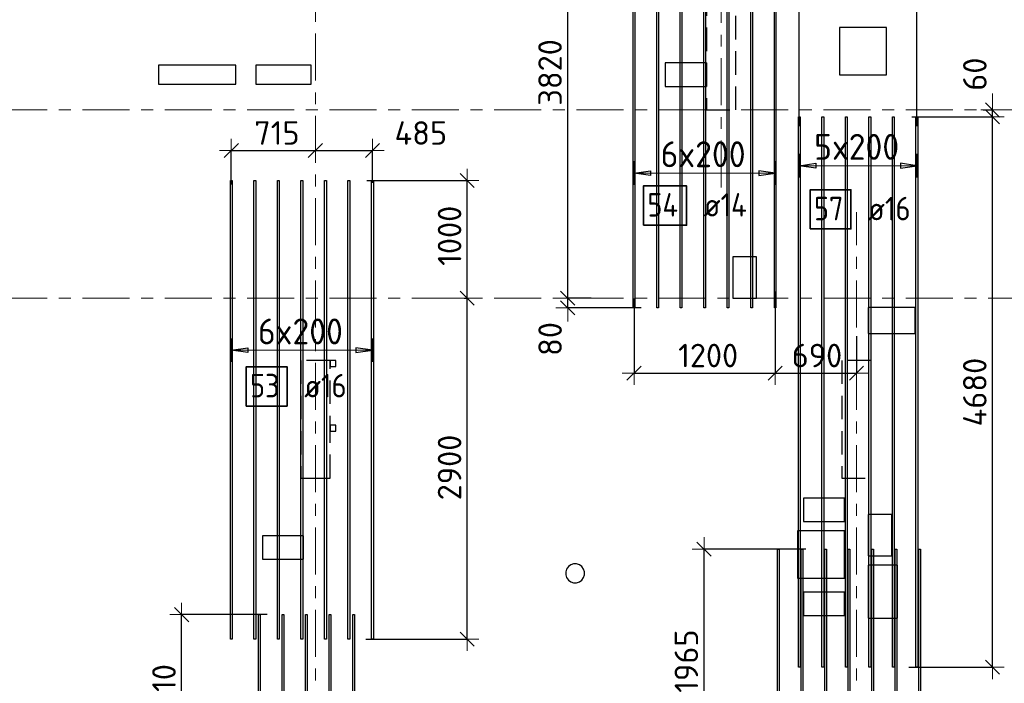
# Model space of a CAD drawing. Header units: metres. Extents: x -38 to 98, y -15 to 19.
# Tile 7 of 64: x 7 to 15, y 4 to 10. Entities that reach past the tile are written whole.
import ezdxf

# ---------------------------------------------------------------- set-up
doc = ezdxf.new("R2010")
doc.units = ezdxf.units.M
doc.header["$PDMODE"] = 65
for name, pattern in [('______11', [0.5, 0.4, -0.05, 0, -0.05]), ('______2', [0.27, 0.2, -0.07]), ('______5', [1.1, 0.8, -0.1, 0.1, -0.1])]:
    doc.linetypes.add(name, pattern=pattern)
for name, color, linetype, lineweight in [('XR$2$Осевая линия (1)', 7, '______5', 13), ('XR$3$Перекрытие (1)', 7, 'Continuous', 35), ('XR$3$Размерная линия (1)', 7, 'Continuous', 13), ('XR$5$Стена (1)', 7, 'Continuous', 35)]:
    doc.layers.add(name, color=color, linetype=linetype, lineweight=lineweight)
doc.layers.add('XR$3$Арм.стержн.Доп. Арм верхн.зоны Х', color=7, linetype='Continuous', lineweight=35, true_color=0x8c8cff)
doc.layers.add('XR$3$Арм.стержн.Доп. Арм. верхн.зоны У', color=7, linetype='Continuous', lineweight=35, true_color=0x739641)
doc.styles.add('ISOCPEUR', font='txt')
doc.dimstyles.new('DIMSTYLE_3', dxfattribs={"dimtxt": 0.2, "dimasz": 0.2, "dimexe": 0, "dimexo": 0, "dimgap": 0.1, "dimtad": 2, "dimdec": 0, "dimlfac": 1000, "dimrnd": 5, "dimzin": 12, "dimdsep": 46, "dimtxsty": 'ISOCPEUR', "dimblk1": 'ALL_ML_STRICH', "dimblk2": 'ALL_ML_STRICH', "dimsah": 1, "dimcen": 0, "dimclrd": 7, "dimclre": 256, "dimclrt": 7, "dimadec": 0, "dimazin": 0, "dimtfac": 1, "dimtdec": 0, "dimtix": 1, "dimtmove": 2, "dimatfit": 3, "dimfxl": 0, "dimtzin": 0, "dimlwd": 0, "dimlwe": -3, "dimarcsym": 0})
doc.dimstyles.new('DIMSTYLE_7', dxfattribs={"dimtxt": 0.2, "dimasz": 0.2, "dimexe": 0, "dimexo": 0, "dimgap": 0.1, "dimtad": 2, "dimdec": 0, "dimlfac": 1000, "dimrnd": 5, "dimzin": 12, "dimdsep": 46, "dimtxsty": 'ISOCPEUR', "dimblk1": 'ALL_ML_STRICH', "dimblk2": 'ALL_ML_STRICH', "dimsah": 1, "dimcen": 0, "dimclrd": 7, "dimclre": 256, "dimclrt": 7, "dimadec": 0, "dimazin": 0, "dimtfac": 1, "dimtdec": 0, "dimtix": 1, "dimtmove": 2, "dimatfit": 3, "dimfxl": 0, "dimtvp": 1.2, "dimtzin": 0, "dimlwd": 0, "dimlwe": -3, "dimarcsym": 0})

# ---------------------------------------------------------------- blocks, each defined once
blk = doc.blocks.new('ALL_ML_STRICH')
at = {"color": 0, "linetype": 'ByBlock', "lineweight": -2}
for p, q in [((0, -0.5), (0, 0.5)), ((-1, 0), (0.5, 0)), ((-0.3, -0.3), (0.3, 0.3))]:
    blk.add_line(p, q, dxfattribs=at)
blk = doc.blocks.new('*D55')
at = {"layer": 'DEFPOINTS', "color": 7, "linetype": 'Continuous', "lineweight": 13, "transparency": 33554687}
for p in [(10.3957, 7.4), (9.5582, 4.5), (10.4408, 4.5)]:
    blk.add_point(p, dxfattribs=at)
at = {"layer": 'XR$3$Размерная линия (1)', "color": 9, "linetype": 'Continuous', "lineweight": -2, "true_color": 0xc7c7c7, "transparency": 33554687}
for p, q in [((10.4157, 7.4), (10.4408, 7.4)), ((9.5782, 4.5), (10.4408, 4.5))]:
    blk.add_line(p, q, dxfattribs=at)
at = {"layer": 'XR$3$Размерная линия (1)', "color": 7, "linetype": 'Continuous', "lineweight": -2, "transparency": 33554687}
blk.add_line((10.4408, 4.5), (10.4408, 7.4), dxfattribs=at)
at = {"layer": 'XR$3$Размерная линия (1)', "color": 7, "linetype": 'Continuous', "lineweight": 13, "transparency": 33554687, "xscale": 0.2, "yscale": 0.2, "zscale": 0.2}
for p, rotation in [((10.4408, 7.4), 90), ((10.4408, 4.5), 270)]:
    blk.add_blockref('ALL_ML_STRICH', p, dxfattribs=dict(at, rotation=rotation))
at = {"layer": 'XR$3$Размерная линия (1)', "color": 7, "linetype": 'Continuous', "lineweight": 13, "transparency": 33554687, "insert": (10.2908, 5.96), "char_height": 0.2, "width": 0.8, "attachment_point": 5, "rotation": 90, "style": 'ISOCPEUR'}
blk.add_mtext('\\A1;{2900}', dxfattribs=at)
blk = doc.blocks.new('*D56')
at = {"layer": 'DEFPOINTS', "color": 7, "linetype": 'Continuous', "lineweight": 13, "transparency": 33554687}
for p in [(9.5673, 8.4), (10.3957, 7.4), (10.4408, 7.4)]:
    blk.add_point(p, dxfattribs=at)
at = {"layer": 'XR$3$Размерная линия (1)', "color": 9, "linetype": 'Continuous', "lineweight": -2, "true_color": 0xc7c7c7, "transparency": 33554687}
for p, q in [((9.5873, 8.4), (10.4408, 8.4)), ((10.4157, 7.4), (10.4408, 7.4))]:
    blk.add_line(p, q, dxfattribs=at)
at = {"layer": 'XR$3$Размерная линия (1)', "color": 7, "linetype": 'Continuous', "lineweight": -2, "transparency": 33554687}
blk.add_line((10.4408, 7.4), (10.4408, 8.4), dxfattribs=at)
at = {"layer": 'XR$3$Размерная линия (1)', "color": 7, "linetype": 'Continuous', "lineweight": 13, "transparency": 33554687, "xscale": 0.2, "yscale": 0.2, "zscale": 0.2}
for p, rotation in [((10.4408, 8.4), 90), ((10.4408, 7.4), 270)]:
    blk.add_blockref('ALL_ML_STRICH', p, dxfattribs=dict(at, rotation=rotation))
at = {"layer": 'XR$3$Размерная линия (1)', "color": 7, "linetype": 'Continuous', "lineweight": 13, "transparency": 33554687, "insert": (10.2908, 7.93), "char_height": 0.2, "width": 0.8, "attachment_point": 5, "rotation": 90, "style": 'ISOCPEUR'}
blk.add_mtext('\\A1;{1000}', dxfattribs=at)
blk = doc.blocks.new('*D58')
at = {"layer": 'DEFPOINTS', "color": 7, "linetype": 'Continuous', "lineweight": 13, "transparency": 33554687}
for p in [(8.7603, 4.7086), (8.0129, 3.3), (8.2339, 3.3)]:
    blk.add_point(p, dxfattribs=at)
at = {"layer": 'XR$3$Размерная линия (1)', "color": 9, "linetype": 'Continuous', "lineweight": -2, "true_color": 0xc7c7c7, "transparency": 33554687}
for p, q in [((8.7403, 4.7086), (8.0129, 4.7086)), ((8.2139, 3.3), (8.0129, 3.3))]:
    blk.add_line(p, q, dxfattribs=at)
at = {"layer": 'XR$3$Размерная линия (1)', "color": 7, "linetype": 'Continuous', "lineweight": -2, "transparency": 33554687}
blk.add_line((8.0129, 3.3), (8.0129, 4.7086), dxfattribs=at)
at = {"layer": 'XR$3$Размерная линия (1)', "color": 7, "linetype": 'Continuous', "lineweight": 13, "transparency": 33554687, "xscale": 0.2, "yscale": 0.2, "zscale": 0.2}
for p, rotation in [((8.0129, 4.7086), 90), ((8.0129, 3.3), 270)]:
    blk.add_blockref('ALL_ML_STRICH', p, dxfattribs=dict(at, rotation=rotation))
at = {"layer": 'XR$3$Размерная линия (1)', "color": 7, "linetype": 'Continuous', "lineweight": 13, "transparency": 33554687, "insert": (7.8629, 4.0443), "char_height": 0.2, "width": 0.8, "attachment_point": 5, "rotation": 90, "style": 'ISOCPEUR'}
blk.add_mtext('\\A1;{1410}', dxfattribs=at)
blk = doc.blocks.new('*D60')
at = {"layer": 'DEFPOINTS', "color": 7, "linetype": 'Continuous', "lineweight": 13, "transparency": 33554687}
for p in [(13.3414, 5.2662), (12.4542, 3.3), (12.5825, 3.3)]:
    blk.add_point(p, dxfattribs=at)
at = {"layer": 'XR$3$Размерная линия (1)', "color": 9, "linetype": 'Continuous', "lineweight": -2, "true_color": 0xc7c7c7, "transparency": 33554687}
for p, q in [((13.3214, 5.2662), (12.4542, 5.2662)), ((12.5625, 3.3), (12.4542, 3.3))]:
    blk.add_line(p, q, dxfattribs=at)
at = {"layer": 'XR$3$Размерная линия (1)', "color": 7, "linetype": 'Continuous', "lineweight": -2, "transparency": 33554687}
blk.add_line((12.4542, 3.3), (12.4542, 5.2662), dxfattribs=at)
at = {"layer": 'XR$3$Размерная линия (1)', "color": 7, "linetype": 'Continuous', "lineweight": 13, "transparency": 33554687, "xscale": 0.2, "yscale": 0.2, "zscale": 0.2}
for p, rotation in [((12.4542, 5.2662), 90), ((12.4542, 3.3), 270)]:
    blk.add_blockref('ALL_ML_STRICH', p, dxfattribs=dict(at, rotation=rotation))
at = {"layer": 'XR$3$Размерная линия (1)', "color": 7, "linetype": 'Continuous', "lineweight": 13, "transparency": 33554687, "insert": (12.3042, 4.3131), "char_height": 0.2, "width": 0.8, "attachment_point": 5, "rotation": 90, "style": 'ISOCPEUR'}
blk.add_mtext('\\A1;{1965}', dxfattribs=at)
blk = doc.blocks.new('*D61')
at = {"layer": 'DEFPOINTS', "color": 7, "linetype": 'Continuous', "lineweight": 13, "transparency": 33554687}
for p in [(14.2018, 8.9412), (14.1756, 4.2612), (14.9066, 4.2612)]:
    blk.add_point(p, dxfattribs=at)
at = {"layer": 'XR$3$Размерная линия (1)', "color": 9, "linetype": 'Continuous', "lineweight": -2, "true_color": 0xc7c7c7, "transparency": 33554687}
for p, q in [((14.2218, 8.9412), (14.9066, 8.9412)), ((14.1956, 4.2612), (14.9066, 4.2612))]:
    blk.add_line(p, q, dxfattribs=at)
at = {"layer": 'XR$3$Размерная линия (1)', "color": 7, "linetype": 'Continuous', "lineweight": -2, "transparency": 33554687}
blk.add_line((14.9066, 4.2612), (14.9066, 8.9412), dxfattribs=at)
at = {"layer": 'XR$3$Размерная линия (1)', "color": 7, "linetype": 'Continuous', "lineweight": 13, "transparency": 33554687, "xscale": 0.2, "yscale": 0.2, "zscale": 0.2}
for p, rotation in [((14.9066, 8.9412), 90), ((14.9066, 4.2612), 270)]:
    blk.add_blockref('ALL_ML_STRICH', p, dxfattribs=dict(at, rotation=rotation))
at = {"layer": 'XR$3$Размерная линия (1)', "color": 7, "linetype": 'Continuous', "lineweight": 13, "transparency": 33554687, "insert": (14.7566, 6.6012), "char_height": 0.2, "width": 0.8, "attachment_point": 5, "rotation": 90, "style": 'ISOCPEUR'}
blk.add_mtext('\\A1;{4680}', dxfattribs=at)
blk = doc.blocks.new('*D62')
at = {"layer": 'DEFPOINTS', "color": 7, "linetype": 'Continuous', "lineweight": 13, "transparency": 33554687}
for p in [(14.809, 9), (14.2018, 8.9412), (14.9066, 8.9412)]:
    blk.add_point(p, dxfattribs=at)
at = {"layer": 'XR$3$Размерная линия (1)', "color": 9, "linetype": 'Continuous', "lineweight": -2, "true_color": 0xc7c7c7, "transparency": 33554687}
for p, q in [((14.829, 9), (14.9066, 9)), ((14.2218, 8.9412), (14.9066, 8.9412))]:
    blk.add_line(p, q, dxfattribs=at)
at = {"layer": 'XR$3$Размерная линия (1)', "color": 7, "linetype": 'Continuous', "lineweight": -2, "transparency": 33554687}
blk.add_line((14.9066, 8.9412), (14.9066, 9), dxfattribs=at)
at = {"layer": 'XR$3$Размерная линия (1)', "color": 7, "linetype": 'Continuous', "lineweight": 13, "transparency": 33554687, "xscale": 0.2, "yscale": 0.2, "zscale": 0.2}
for p, rotation in [((14.9066, 8.9412), 270), ((14.9066, 9), 90)]:
    blk.add_blockref('ALL_ML_STRICH', p, dxfattribs=dict(at, rotation=rotation))
at = {"layer": 'XR$3$Размерная линия (1)', "color": 7, "linetype": 'Continuous', "lineweight": 13, "transparency": 33554687, "insert": (14.757, 9.3046), "char_height": 0.2, "width": 0.4, "attachment_point": 5, "rotation": 90, "style": 'ISOCPEUR'}
blk.add_mtext('\\A1;{60}', dxfattribs=at)
blk = doc.blocks.new('*D63')
at = {"layer": 'DEFPOINTS', "color": 7, "linetype": 'Continuous', "lineweight": 13, "transparency": 33554687}
for p in [(11.516, 7.4), (11.2953, 7.3185), (11.9409, 7.3185)]:
    blk.add_point(p, dxfattribs=at)
at = {"layer": 'XR$3$Размерная линия (1)', "color": 9, "linetype": 'Continuous', "lineweight": -2, "true_color": 0xc7c7c7, "transparency": 33554687}
for p, q in [((11.496, 7.4), (11.2953, 7.4)), ((11.9209, 7.3185), (11.2953, 7.3185))]:
    blk.add_line(p, q, dxfattribs=at)
at = {"layer": 'XR$3$Размерная линия (1)', "color": 7, "linetype": 'Continuous', "lineweight": -2, "transparency": 33554687}
blk.add_line((11.2953, 7.3185), (11.2953, 7.4), dxfattribs=at)
at = {"layer": 'XR$3$Размерная линия (1)', "color": 7, "linetype": 'Continuous', "lineweight": 13, "transparency": 33554687, "xscale": 0.2, "yscale": 0.2, "zscale": 0.2}
for p, rotation in [((11.2953, 7.3185), 270), ((11.2953, 7.4), 90)]:
    blk.add_blockref('ALL_ML_STRICH', p, dxfattribs=dict(at, rotation=rotation))
at = {"layer": 'XR$3$Размерная линия (1)', "color": 7, "linetype": 'Continuous', "lineweight": 13, "transparency": 33554687, "insert": (11.1458, 7.0526), "char_height": 0.2, "width": 0.4, "attachment_point": 5, "rotation": 90, "style": 'ISOCPEUR'}
blk.add_mtext('\\A1;{80}', dxfattribs=at)
blk = doc.blocks.new('*D64')
at = {"layer": 'DEFPOINTS', "color": 7, "linetype": 'Continuous', "lineweight": 13, "transparency": 33554687}
for p in [(11.9798, 11.2185), (11.2953, 7.4), (11.516, 7.4)]:
    blk.add_point(p, dxfattribs=at)
at = {"layer": 'XR$3$Размерная линия (1)', "color": 9, "linetype": 'Continuous', "lineweight": -2, "true_color": 0xc7c7c7, "transparency": 33554687}
for p, q in [((11.9598, 11.2185), (11.2953, 11.2185)), ((11.496, 7.4), (11.2953, 7.4))]:
    blk.add_line(p, q, dxfattribs=at)
at = {"layer": 'XR$3$Размерная линия (1)', "color": 7, "linetype": 'Continuous', "lineweight": -2, "transparency": 33554687}
blk.add_line((11.2953, 7.4), (11.2953, 11.2185), dxfattribs=at)
at = {"layer": 'XR$3$Размерная линия (1)', "color": 7, "linetype": 'Continuous', "lineweight": 13, "transparency": 33554687, "xscale": 0.2, "yscale": 0.2, "zscale": 0.2}
for p, rotation in [((11.2953, 11.2185), 90), ((11.2953, 7.4), 270)]:
    blk.add_blockref('ALL_ML_STRICH', p, dxfattribs=dict(at, rotation=rotation))
at = {"layer": 'XR$3$Размерная линия (1)', "color": 7, "linetype": 'Continuous', "lineweight": 13, "transparency": 33554687, "insert": (11.1453, 9.3193), "char_height": 0.2, "width": 0.8, "attachment_point": 5, "rotation": 90, "style": 'ISOCPEUR'}
blk.add_mtext('\\A1;{3820}', dxfattribs=at)
blk = doc.blocks.new('*D107')
at = {"layer": 'DEFPOINTS', "color": 7, "linetype": 'Continuous', "lineweight": 13, "transparency": 33554687}
for p in [(8.4353, 8.6546), (9.15, 8.6457), (8.4353, 8.3458)]:
    blk.add_point(p, dxfattribs=at)
at = {"layer": 'XR$3$Размерная линия (1)', "color": 9, "linetype": 'Continuous', "lineweight": -2, "true_color": 0xc7c7c7, "transparency": 33554687}
for p, q in [((8.4353, 8.3658), (8.4353, 8.6546)), ((9.15, 8.6546), (9.15, 8.6546))]:
    blk.add_line(p, q, dxfattribs=at)
at = {"layer": 'XR$3$Размерная линия (1)', "color": 7, "linetype": 'Continuous', "lineweight": -2, "transparency": 33554687}
blk.add_line((8.4353, 8.6546), (9.15, 8.6546), dxfattribs=at)
at = {"layer": 'XR$3$Размерная линия (1)', "color": 7, "linetype": 'Continuous', "lineweight": 13, "transparency": 33554687, "xscale": 0.2, "yscale": 0.2, "zscale": 0.2, "rotation": 180}
blk.add_blockref('ALL_ML_STRICH', (8.4353, 8.6546), dxfattribs=at)
at = {"layer": 'XR$3$Размерная линия (1)', "color": 7, "linetype": 'Continuous', "lineweight": 13, "transparency": 33554687, "xscale": 0.2, "yscale": 0.2, "zscale": 0.2}
blk.add_blockref('ALL_ML_STRICH', (9.15, 8.6546), dxfattribs=at)
at = {"layer": 'XR$3$Размерная линия (1)', "color": 7, "linetype": 'Continuous', "lineweight": 13, "transparency": 33554687, "insert": (8.8226, 8.8046), "char_height": 0.2, "width": 0.6, "attachment_point": 5, "style": 'ISOCPEUR'}
blk.add_mtext('\\A1;{715}', dxfattribs=at)
blk = doc.blocks.new('*D108')
at = {"layer": 'DEFPOINTS', "color": 7, "linetype": 'Continuous', "lineweight": 13, "transparency": 33554687}
for p in [(9.15, 8.6546), (9.15, 8.6457), (9.6353, 8.3598)]:
    blk.add_point(p, dxfattribs=at)
at = {"layer": 'XR$3$Размерная линия (1)', "color": 9, "linetype": 'Continuous', "lineweight": -2, "true_color": 0xc7c7c7, "transparency": 33554687}
for p, q in [((9.15, 8.6546), (9.15, 8.6546)), ((9.6353, 8.3798), (9.6353, 8.6546))]:
    blk.add_line(p, q, dxfattribs=at)
at = {"layer": 'XR$3$Размерная линия (1)', "color": 7, "linetype": 'Continuous', "lineweight": -2, "transparency": 33554687}
blk.add_line((9.15, 8.6546), (9.6353, 8.6546), dxfattribs=at)
at = {"layer": 'XR$3$Размерная линия (1)', "color": 7, "linetype": 'Continuous', "lineweight": 13, "transparency": 33554687, "xscale": 0.2, "yscale": 0.2, "zscale": 0.2, "rotation": 180}
blk.add_blockref('ALL_ML_STRICH', (9.15, 8.6546), dxfattribs=at)
at = {"layer": 'XR$3$Размерная линия (1)', "color": 7, "linetype": 'Continuous', "lineweight": 13, "transparency": 33554687, "xscale": 0.2, "yscale": 0.2, "zscale": 0.2}
blk.add_blockref('ALL_ML_STRICH', (9.6353, 8.6546), dxfattribs=at)
at = {"layer": 'XR$3$Размерная линия (1)', "color": 7, "linetype": 'Continuous', "lineweight": 13, "transparency": 33554687, "insert": (10.0466, 8.8043), "char_height": 0.2, "width": 0.6, "attachment_point": 5, "style": 'ISOCPEUR'}
blk.add_mtext('\\A1;{485}', dxfattribs=at)
blk = doc.blocks.new('*D113')
at = {"layer": 'DEFPOINTS', "color": 7, "linetype": 'Continuous', "lineweight": 13, "transparency": 33554687}
for p in [(12.6, 9.9575), (12.6, 9.9209), (13.2643, 8.8419)]:
    blk.add_point(p, dxfattribs=at)
at = {"layer": 'XR$3$Размерная линия (1)', "color": 9, "linetype": 'Continuous', "lineweight": -2, "true_color": 0xc7c7c7, "transparency": 33554687}
for p, q in [((12.6, 9.9375), (12.6, 9.9209)), ((13.2643, 8.8619), (13.2643, 9.9209))]:
    blk.add_line(p, q, dxfattribs=at)
at = {"layer": 'XR$3$Размерная линия (1)', "color": 7, "linetype": 'Continuous', "lineweight": -2, "transparency": 33554687}
blk.add_line((12.6, 9.9209), (13.2643, 9.9209), dxfattribs=at)
at = {"layer": 'XR$3$Размерная линия (1)', "color": 7, "linetype": 'Continuous', "lineweight": 13, "transparency": 33554687, "xscale": 0.2, "yscale": 0.2, "zscale": 0.2, "rotation": 180}
blk.add_blockref('ALL_ML_STRICH', (12.6, 9.9209), dxfattribs=at)
at = {"layer": 'XR$3$Размерная линия (1)', "color": 7, "linetype": 'Continuous', "lineweight": 13, "transparency": 33554687, "xscale": 0.2, "yscale": 0.2, "zscale": 0.2}
blk.add_blockref('ALL_ML_STRICH', (13.2643, 9.9209), dxfattribs=at)
at = {"layer": 'XR$3$Размерная линия (1)', "color": 7, "linetype": 'Continuous', "lineweight": 13, "transparency": 33554687, "insert": (12.9421, 10.0709), "char_height": 0.2, "width": 0.6, "attachment_point": 5, "style": 'ISOCPEUR'}
blk.add_mtext('\\A1;{665}', dxfattribs=at)
blk = doc.blocks.new('*D114')
at = {"layer": 'DEFPOINTS', "color": 7, "linetype": 'Continuous', "lineweight": 13, "transparency": 33554687}
for p in [(13.2643, 9.9209), (13.2643, 8.8419), (14.2643, 8.8419)]:
    blk.add_point(p, dxfattribs=at)
at = {"layer": 'XR$3$Размерная линия (1)', "color": 9, "linetype": 'Continuous', "lineweight": -2, "true_color": 0xc7c7c7, "transparency": 33554687}
for p, q in [((13.2643, 8.8619), (13.2643, 9.9209)), ((14.2643, 8.8619), (14.2643, 9.9209))]:
    blk.add_line(p, q, dxfattribs=at)
at = {"layer": 'XR$3$Размерная линия (1)', "color": 7, "linetype": 'Continuous', "lineweight": -2, "transparency": 33554687}
blk.add_line((13.2643, 9.9209), (14.2643, 9.9209), dxfattribs=at)
at = {"layer": 'XR$3$Размерная линия (1)', "color": 7, "linetype": 'Continuous', "lineweight": 13, "transparency": 33554687, "xscale": 0.2, "yscale": 0.2, "zscale": 0.2, "rotation": 180}
blk.add_blockref('ALL_ML_STRICH', (13.2643, 9.9209), dxfattribs=at)
at = {"layer": 'XR$3$Размерная линия (1)', "color": 7, "linetype": 'Continuous', "lineweight": 13, "transparency": 33554687, "xscale": 0.2, "yscale": 0.2, "zscale": 0.2}
blk.add_blockref('ALL_ML_STRICH', (14.2643, 9.9209), dxfattribs=at)
at = {"layer": 'XR$3$Размерная линия (1)', "color": 7, "linetype": 'Continuous', "lineweight": 13, "transparency": 33554687, "insert": (13.7943, 10.0709), "char_height": 0.2, "width": 0.8, "attachment_point": 5, "style": 'ISOCPEUR'}
blk.add_mtext('\\A1;{1000}', dxfattribs=at)
blk = doc.blocks.new('*D117')
at = {"layer": 'DEFPOINTS', "color": 7, "linetype": 'Continuous', "lineweight": 13, "transparency": 33554687}
for p in [(13.0593, 7.4772), (11.8593, 7.4173), (11.8593, 6.7621)]:
    blk.add_point(p, dxfattribs=at)
at = {"layer": 'XR$3$Размерная линия (1)', "color": 9, "linetype": 'Continuous', "lineweight": -2, "true_color": 0xc7c7c7, "transparency": 33554687}
for p, q in [((13.0593, 7.4572), (13.0593, 6.7621)), ((11.8593, 7.3973), (11.8593, 6.7621))]:
    blk.add_line(p, q, dxfattribs=at)
at = {"layer": 'XR$3$Размерная линия (1)', "color": 7, "linetype": 'Continuous', "lineweight": -2, "transparency": 33554687}
blk.add_line((11.8593, 6.7621), (13.0593, 6.7621), dxfattribs=at)
at = {"layer": 'XR$3$Размерная линия (1)', "color": 7, "linetype": 'Continuous', "lineweight": 13, "transparency": 33554687, "xscale": 0.2, "yscale": 0.2, "zscale": 0.2, "rotation": 180}
blk.add_blockref('ALL_ML_STRICH', (11.8593, 6.7621), dxfattribs=at)
at = {"layer": 'XR$3$Размерная линия (1)', "color": 7, "linetype": 'Continuous', "lineweight": 13, "transparency": 33554687, "xscale": 0.2, "yscale": 0.2, "zscale": 0.2}
blk.add_blockref('ALL_ML_STRICH', (13.0593, 6.7621), dxfattribs=at)
at = {"layer": 'XR$3$Размерная линия (1)', "color": 7, "linetype": 'Continuous', "lineweight": 13, "transparency": 33554687, "insert": (12.4893, 6.9121), "char_height": 0.2, "width": 0.8, "attachment_point": 5, "style": 'ISOCPEUR'}
blk.add_mtext('\\A1;{1200}', dxfattribs=at)
blk = doc.blocks.new('*D118')
at = {"layer": 'DEFPOINTS', "color": 7, "linetype": 'Continuous', "lineweight": 13, "transparency": 33554687}
for p in [(13.0593, 7.4772), (13.75, 7.0963), (13.0593, 6.7621)]:
    blk.add_point(p, dxfattribs=at)
at = {"layer": 'XR$3$Размерная линия (1)', "color": 9, "linetype": 'Continuous', "lineweight": -2, "true_color": 0xc7c7c7, "transparency": 33554687}
for p, q in [((13.0593, 7.4572), (13.0593, 6.7621)), ((13.75, 7.0763), (13.75, 6.7621))]:
    blk.add_line(p, q, dxfattribs=at)
at = {"layer": 'XR$3$Размерная линия (1)', "color": 7, "linetype": 'Continuous', "lineweight": -2, "transparency": 33554687}
blk.add_line((13.0593, 6.7621), (13.75, 6.7621), dxfattribs=at)
at = {"layer": 'XR$3$Размерная линия (1)', "color": 7, "linetype": 'Continuous', "lineweight": 13, "transparency": 33554687, "xscale": 0.2, "yscale": 0.2, "zscale": 0.2, "rotation": 180}
blk.add_blockref('ALL_ML_STRICH', (13.0593, 6.7621), dxfattribs=at)
at = {"layer": 'XR$3$Размерная линия (1)', "color": 7, "linetype": 'Continuous', "lineweight": 13, "transparency": 33554687, "xscale": 0.2, "yscale": 0.2, "zscale": 0.2}
blk.add_blockref('ALL_ML_STRICH', (13.75, 6.7621), dxfattribs=at)
at = {"layer": 'XR$3$Размерная линия (1)', "color": 7, "linetype": 'Continuous', "lineweight": 13, "transparency": 33554687, "insert": (13.4146, 6.9121), "char_height": 0.2, "width": 0.6, "attachment_point": 5, "style": 'ISOCPEUR'}
blk.add_mtext('\\A1;{690}', dxfattribs=at)

msp = doc.modelspace()

# ---------------------------------------------------------------- linework, layer by layer
at = {"layer": 'XR$2$Осевая линия (1)', "color": 253, "linetype": '______11', "lineweight": 13, "true_color": 0xa0a0a0, "transparency": 33554687}
for p, q in [((9.15, -2.65), (9.15, 18.35)), ((12.6, 8.34), (12.6, 18.35)), ((-2.63, 9), (62.6, 9)), ((13.75, -2.65), (13.75, 8.13)), ((-2.63, 7.4), (62.6, 7.4))]:
    msp.add_line(p, q, dxfattribs=at)
at = {"layer": 'XR$3$Арм.стержн.Доп. Арм верхн.зоны Х', "color": 253, "linetype": 'Continuous', "lineweight": -3, "true_color": 0xa0a0a0, "transparency": 33554687}
for p, q in [((13.2643, 8.5264), (13.2643, 8.6264)), ((14.2643, 8.5264), (14.2643, 8.6264)), ((13.2643, 8.5264), (13.2643, 8.4264)), ((14.2643, 8.5264), (14.2643, 8.4264))]:
    msp.add_line(p, q, dxfattribs=at)
at = {"layer": 'XR$3$Арм.стержн.Доп. Арм верхн.зоны Х', "color": 7, "linetype": 'Continuous', "lineweight": 25, "transparency": 33554687}
for p, q in [((13.2643, 8.5264), (13.4043, 8.5464)), ((13.4043, 8.5464), (13.4043, 8.5064)), ((14.2643, 8.5264), (14.1243, 8.5464)), ((14.1243, 8.5464), (14.1243, 8.5064)), ((13.4043, 8.5064), (13.2643, 8.5264)), ((14.1243, 8.5064), (14.2643, 8.5264))]:
    msp.add_line(p, q, dxfattribs=at)
at = {"layer": 'XR$3$Арм.стержн.Доп. Арм верхн.зоны Х', "color": 7, "linetype": 'Continuous', "lineweight": 13, "transparency": 33554687}
for p, q in [((13.2643, 8.5264), (13.2643, 8.5264)), ((13.2643, 8.5264), (14.2643, 8.5264)), ((14.2643, 8.5264), (14.2643, 8.5264))]:
    msp.add_line(p, q, dxfattribs=at)
at = {"layer": 'XR$3$Арм.стержн.Доп. Арм верхн.зоны Х', "color": 7, "linetype": 'Continuous', "lineweight": 25, "transparency": 33554687}
for points in [[(13.2563, 4.2612), (13.2563, 8.9412), (13.2723, 8.9412), (13.2723, 4.2612), (13.2563, 4.2612)], [(13.4563, 4.2612), (13.4563, 8.9412), (13.4723, 8.9412), (13.4723, 4.2612), (13.4563, 4.2612)], [(13.6563, 4.2612), (13.6563, 8.9412), (13.6723, 8.9412), (13.6723, 4.2612), (13.6563, 4.2612)], [(13.8563, 4.2612), (13.8563, 8.9412), (13.8723, 8.9412), (13.8723, 4.2612), (13.8563, 4.2612)], [(14.0563, 4.2612), (14.0563, 8.9412), (14.0723, 8.9412), (14.0723, 4.2612), (14.0563, 4.2612)], [(14.2563, 4.2612), (14.2563, 8.9412), (14.2723, 8.9412), (14.2723, 4.2612), (14.2563, 4.2612)]]:
    msp.add_lwpolyline(points, dxfattribs=at)
at = {"layer": 'XR$3$Арм.стержн.Доп. Арм верхн.зоны Х', "color": 7, "linetype": 'Continuous', "lineweight": 35, "transparency": 33554687}
msp.add_lwpolyline([(13.357, 7.9883), (13.7036, 7.9883), (13.7036, 8.3216), (13.357, 8.3216), (13.357, 7.9883)], dxfattribs=at)
at = {"layer": 'XR$3$Арм.стержн.Доп. Арм. верхн.зоны У', "color": 253, "linetype": 'Continuous', "lineweight": -3, "true_color": 0xa0a0a0, "transparency": 33554687}
for p, q in [((11.8593, 8.4637), (11.8593, 8.5637)), ((13.0593, 8.4637), (13.0593, 8.5637)), ((11.8593, 8.4637), (11.8593, 8.3637)), ((13.0593, 8.4637), (13.0593, 8.3637)), ((8.4353, 6.957), (8.4353, 7.057)), ((9.6353, 6.957), (9.6353, 7.057)), ((8.4353, 6.957), (8.4353, 6.857)), ((9.6353, 6.957), (9.6353, 6.857))]:
    msp.add_line(p, q, dxfattribs=at)
at = {"layer": 'XR$3$Арм.стержн.Доп. Арм. верхн.зоны У', "color": 7, "linetype": 'Continuous', "lineweight": 25, "transparency": 33554687}
for p, q in [((11.8593, 8.4637), (11.9993, 8.4837)), ((11.9993, 8.4437), (11.8593, 8.4637)), ((11.9993, 8.4837), (11.9993, 8.4437)), ((13.0593, 8.4637), (12.9193, 8.4837)), ((12.9193, 8.4837), (12.9193, 8.4437)), ((12.9193, 8.4437), (13.0593, 8.4637)), ((8.4353, 6.957), (8.5753, 6.977)), ((8.5753, 6.937), (8.4353, 6.957)), ((8.5753, 6.977), (8.5753, 6.937)), ((9.6353, 6.957), (9.4953, 6.977)), ((9.4953, 6.977), (9.4953, 6.937)), ((9.4953, 6.937), (9.6353, 6.957))]:
    msp.add_line(p, q, dxfattribs=at)
at = {"layer": 'XR$3$Арм.стержн.Доп. Арм. верхн.зоны У', "color": 7, "linetype": 'Continuous', "lineweight": 13, "transparency": 33554687}
for p, q in [((11.8593, 8.4637), (11.8593, 8.4637)), ((13.0593, 8.4637), (13.0593, 8.4637)), ((8.4353, 6.957), (8.4353, 6.957)), ((9.6353, 6.957), (9.6353, 6.957))]:
    msp.add_line(p, q, dxfattribs=at)
at = {"layer": 'XR$3$Арм.стержн.Доп. Арм. верхн.зоны У', "color": 7, "linetype": 'Continuous', "lineweight": 25, "transparency": 33554687}
for points in [[(11.8523, 7.3185), (11.8523, 11.2185), (11.8663, 11.2185), (11.8663, 7.3185), (11.8523, 7.3185)], [(12.0523, 7.3185), (12.0523, 11.2185), (12.0663, 11.2185), (12.0663, 7.3185), (12.0523, 7.3185)], [(12.2523, 7.3185), (12.2523, 11.2185), (12.2663, 11.2185), (12.2663, 7.3185), (12.2523, 7.3185)], [(12.4523, 7.3185), (12.4523, 11.2185), (12.4663, 11.2185), (12.4663, 7.3185), (12.4523, 7.3185)], [(12.6523, 7.3185), (12.6523, 11.2185), (12.6663, 11.2185), (12.6663, 7.3185), (12.6523, 7.3185)], [(12.8523, 7.3185), (12.8523, 11.2185), (12.8663, 11.2185), (12.8663, 7.3185), (12.8523, 7.3185)], [(13.0523, 7.3185), (13.0523, 11.2185), (13.0663, 11.2185), (13.0663, 7.3185), (13.0523, 7.3185)], [(8.4273, 4.5), (8.4273, 8.4), (8.4433, 8.4), (8.4433, 4.5), (8.4273, 4.5)], [(8.6273, 4.5), (8.6273, 8.4), (8.6433, 8.4), (8.6433, 4.5), (8.6273, 4.5)], [(8.8273, 4.5), (8.8273, 8.4), (8.8433, 8.4), (8.8433, 4.5), (8.8273, 4.5)], [(9.0273, 4.5), (9.0273, 8.4), (9.0433, 8.4), (9.0433, 4.5), (9.0273, 4.5)], [(9.2273, 4.5), (9.2273, 8.4), (9.2433, 8.4), (9.2433, 4.5), (9.2273, 4.5)], [(9.4273, 4.5), (9.4273, 8.4), (9.4433, 8.4), (9.4433, 4.5), (9.4273, 4.5)], [(9.6273, 4.5), (9.6273, 8.4), (9.6433, 8.4), (9.6433, 4.5), (9.6273, 4.5)], [(13.0805, 1.3662), (13.0805, 5.2662), (13.0945, 5.2662), (13.0945, 1.3662), (13.0805, 1.3662)], [(13.2805, 1.3662), (13.2805, 5.2662), (13.2945, 5.2662), (13.2945, 1.3662), (13.2805, 1.3662)], [(13.4805, 1.3662), (13.4805, 5.2662), (13.4945, 5.2662), (13.4945, 1.3662), (13.4805, 1.3662)], [(13.6805, 1.3662), (13.6805, 5.2662), (13.6945, 5.2662), (13.6945, 1.3662), (13.6805, 1.3662)], [(13.8805, 1.3662), (13.8805, 5.2662), (13.8945, 5.2662), (13.8945, 1.3662), (13.8805, 1.3662)], [(14.0805, 1.3662), (14.0805, 5.2662), (14.0945, 5.2662), (14.0945, 1.3662), (14.0805, 1.3662)], [(14.2805, 1.3662), (14.2805, 5.2662), (14.2945, 5.2662), (14.2945, 1.3662), (14.2805, 1.3662)], [(8.6673, 1.7586), (8.6673, 4.7086), (8.6813, 4.7086), (8.6813, 1.7586), (8.6673, 1.7586)], [(8.8673, 1.7586), (8.8673, 4.7086), (8.8813, 4.7086), (8.8813, 1.7586), (8.8673, 1.7586)], [(9.0673, 1.7586), (9.0673, 4.7086), (9.0813, 4.7086), (9.0813, 1.7586), (9.0673, 1.7586)], [(9.2673, 1.7586), (9.2673, 4.7086), (9.2813, 4.7086), (9.2813, 1.7586), (9.2673, 1.7586)], [(9.4673, 1.7586), (9.4673, 4.7086), (9.4813, 4.7086), (9.4813, 1.7586), (9.4673, 1.7586)]]:
    msp.add_lwpolyline(points, dxfattribs=at)
at = {"layer": 'XR$3$Арм.стержн.Доп. Арм. верхн.зоны У', "color": 7, "linetype": 'Continuous', "lineweight": 13, "transparency": 33554687}
for points in [[(11.8593, 8.4637), (11.9363, 8.4637), (11.9363, 8.4637), (13.0593, 8.4637)], [(8.4353, 6.957), (8.5123, 6.957), (8.5123, 6.957), (9.6353, 6.957)]]:
    msp.add_lwpolyline(points, dxfattribs=at)
at = {"layer": 'XR$3$Арм.стержн.Доп. Арм. верхн.зоны У', "color": 7, "linetype": 'Continuous', "lineweight": 35, "transparency": 33554687}
for points in [[(11.9396, 8.0204), (12.3063, 8.0204), (12.3063, 8.3537), (11.9396, 8.3537), (11.9396, 8.0204)], [(8.5623, 6.4827), (8.9089, 6.4827), (8.9089, 6.816), (8.5623, 6.816), (8.5623, 6.4827)]]:
    msp.add_lwpolyline(points, dxfattribs=at)
at = {"layer": 'XR$3$Перекрытие (1)', "color": 7, "linetype": 'Continuous', "lineweight": 25, "transparency": 33554687}
for p, q in [((13.6049, 9.7), (13.6049, 9.3)), ((14.0049, 9.7), (13.6049, 9.7)), ((14.0049, 9.3), (14.0049, 9.7)), ((7.815, 9.38), (7.815, 9.22)), ((8.475, 9.38), (7.815, 9.38)), ((8.475, 9.22), (8.475, 9.38)), ((8.645, 9.38), (8.645, 9.22)), ((9.115, 9.38), (8.645, 9.38)), ((9.115, 9.22), (9.115, 9.38)), ((12.125, 9.4), (12.125, 9.2)), ((12.475, 9.4), (12.125, 9.4)), ((12.475, 9.2), (12.475, 9.4)), ((13.6049, 9.3), (14.0049, 9.3)), ((7.815, 9.22), (8.475, 9.22)), ((8.645, 9.22), (9.115, 9.22)), ((12.125, 9.2), (12.475, 9.2)), ((12.7, 7.75), (12.7, 7.4)), ((12.9, 7.75), (12.7, 7.75)), ((12.9, 7.4), (12.9, 7.75)), ((12.7, 7.4), (12.9, 7.4)), ((13.85, 7.32), (13.85, 7.1)), ((14.25, 7.32), (13.85, 7.32)), ((14.25, 7.1), (14.25, 7.32)), ((13.85, 7.1), (14.25, 7.1)), ((9.275, 6.87), (9.275, 6.82)), ((9.325, 6.87), (9.275, 6.87)), ((9.325, 6.82), (9.325, 6.87)), ((9.275, 6.82), (9.325, 6.82)), ((9.275, 6.32), (9.275, 6.27)), ((9.325, 6.32), (9.275, 6.32)), ((9.325, 6.27), (9.325, 6.32)), ((9.275, 6.27), (9.325, 6.27)), ((13.3, 5.7), (13.3, 5.5)), ((13.65, 5.7), (13.3, 5.7)), ((13.65, 5.5), (13.65, 5.7)), ((13.85, 5.56), (13.85, 5.21)), ((14.05, 5.56), (13.85, 5.56)), ((14.05, 5.21), (14.05, 5.56)), ((13.3, 5.5), (13.65, 5.5)), ((8.7, 5.38), (8.7, 5.18)), ((9.05, 5.38), (8.7, 5.38)), ((9.05, 5.18), (9.05, 5.38)), ((13.25, 5.42), (13.25, 5.02)), ((13.65, 5.42), (13.25, 5.42)), ((13.65, 5.02), (13.65, 5.42)), ((13.85, 5.21), (14.05, 5.21)), ((8.7, 5.18), (9.05, 5.18)), ((11.3013, 5.1171), (11.2864, 5.0967)), ((11.3217, 5.132), (11.3013, 5.1171)), ((11.3457, 5.1398), (11.3217, 5.132)), ((11.3709, 5.1398), (11.3457, 5.1398)), ((11.3949, 5.132), (11.3709, 5.1398)), ((11.4153, 5.1171), (11.3949, 5.132)), ((11.4302, 5.0967), (11.4153, 5.1171)), ((13.85, 5.13), (13.85, 4.68)), ((14.1, 5.13), (13.85, 5.13)), ((14.1, 4.68), (14.1, 5.13)), ((11.2864, 5.0967), (11.2786, 5.0727)), ((11.2786, 5.0727), (11.2786, 5.0475)), ((11.2786, 5.0475), (11.2864, 5.0235)), ((11.2864, 5.0235), (11.3013, 5.003)), ((11.4153, 5.003), (11.4302, 5.0235)), ((11.438, 5.0727), (11.4302, 5.0967)), ((11.4302, 5.0235), (11.438, 5.0475)), ((11.438, 5.0475), (11.438, 5.0727)), ((11.3013, 5.003), (11.3217, 4.9882)), ((11.3217, 4.9882), (11.3457, 4.9804)), ((11.3457, 4.9804), (11.3709, 4.9804)), ((11.3709, 4.9804), (11.3949, 4.9882)), ((11.3949, 4.9882), (11.4153, 5.003)), ((13.25, 5.02), (13.65, 5.02)), ((13.3, 4.9), (13.3, 4.7)), ((13.65, 4.9), (13.3, 4.9)), ((13.65, 4.7), (13.65, 4.9)), ((13.3, 4.7), (13.65, 4.7)), ((13.85, 4.68), (14.1, 4.68))]:
    msp.add_line(p, q, dxfattribs=at)
at = {"layer": 'XR$5$Стена (1)', "color": 253, "linetype": '______2', "lineweight": -3, "true_color": 0xa0a0a0, "transparency": 33554687}
for p, q in [((12.475, 10), (12.475, 9)), ((12.725, 9), (12.725, 10)), ((12.475, 9), (12.725, 9)), ((9.025, 6.87), (9.025, 5.87)), ((9.275, 6.87), (9.025, 6.87)), ((9.275, 6.2), (9.275, 6.87)), ((13.875, 6.87), (13.625, 6.87)), ((13.625, 6.87), (13.625, 5.87)), ((13.875, 5.87), (13.875, 6.87)), ((9.275, 5.87), (9.275, 6.2)), ((9.025, 5.87), (9.155, 5.87)), ((9.155, 5.87), (9.175, 5.87)), ((9.175, 5.87), (9.275, 5.87)), ((13.625, 5.87), (13.875, 5.87))]:
    msp.add_line(p, q, dxfattribs=at)

# ---------------------------------------------------------------- texts
at = {"layer": 'XR$3$Арм.стержн.Доп. Арм верхн.зоны Х', "color": 7, "linetype": 'Continuous', "lineweight": 13, "transparency": 33554687, "insert": (13.3903, 8.5764), "char_height": 0.22, "width": 0.873359, "attachment_point": 7, "style": 'ISOCPEUR'}
msp.add_mtext('\\W0.95;5x200', dxfattribs=at)
at = {"layer": 'XR$3$Арм.стержн.Доп. Арм верхн.зоны Х', "color": 7, "linetype": 'Continuous', "lineweight": 25, "transparency": 33554687, "char_height": 0.2, "attachment_point": 7, "style": 'ISOCPEUR'}
for s, insert, width in [('\\W0.87;57', (13.3903, 8.0616), 0.367208), ('\\W0.89; ø16 ', (13.737, 8.0616), 0.749105)]:
    msp.add_mtext(s, dxfattribs=dict(at, insert=insert, width=width))
at = {"layer": 'XR$3$Арм.стержн.Доп. Арм. верхн.зоны У', "color": 7, "linetype": 'Continuous', "lineweight": 13, "transparency": 33554687, "char_height": 0.22, "width": 0.873359, "attachment_point": 7, "style": 'ISOCPEUR'}
for insert in [(12.0853, 8.5137), (8.6613, 7.007)]:
    msp.add_mtext('\\W0.95;6x200', dxfattribs=dict(at, insert=insert))
at = {"layer": 'XR$3$Арм.стержн.Доп. Арм. верхн.зоны У', "color": 7, "linetype": 'Continuous', "lineweight": 25, "transparency": 33554687, "char_height": 0.2, "attachment_point": 7, "style": 'ISOCPEUR'}
for s, insert, width in [('\\W0.88;54', (11.9729, 8.0937), 0.387995), ('\\W0.89; ø14 ', (12.3396, 8.0937), 0.769432), ('\\W0.87;53', (8.5956, 6.556), 0.367208), ('\\W0.89; ø16 ', (8.9423, 6.556), 0.749105)]:
    msp.add_mtext(s, dxfattribs=dict(at, insert=insert, width=width))

# ---------------------------------------------------------------- dimensions: what is measured, and where the dimension line sits
at = {"layer": 'XR$3$Размерная линия (1)', "color": 7, "linetype": 'Continuous', "lineweight": 13, "transparency": 33554687}
for base, p1, p2, dimstyle, picture, middle in [((11.29531, 11.21852), (11.49598, 7.4), (11.95984, 11.21852), 'DIMSTYLE_3', '*D64', (11.14531, 9.31926)), ((14.9066, 9), (14.2218, 8.9412), (14.829, 9), 'DIMSTYLE_7', '*D62', (14.757, 9.3046)), ((14.9066, 8.9412), (14.1956, 4.2612), (14.2218, 8.9412), 'DIMSTYLE_3', '*D61', (14.7566, 6.6012)), ((10.4408, 8.4), (10.4157, 7.4), (9.5873, 8.4), 'DIMSTYLE_3', '*D56', (10.2908, 7.93)), ((10.4408, 7.4), (9.5782, 4.5), (10.4157, 7.4), 'DIMSTYLE_3', '*D55', (10.2908, 5.96)), ((11.29531, 7.4), (11.92088, 7.31852), (11.49598, 7.4), 'DIMSTYLE_7', '*D63', (11.14576, 7.05255)), ((12.4542, 5.2662), (12.5625, 3.3), (13.3214, 5.2662), 'DIMSTYLE_3', '*D60', (12.3042, 4.3131)), ((8.0129, 4.7086), (8.2139, 3.3), (8.7403, 4.7086), 'DIMSTYLE_3', '*D58', (7.8629, 4.0443))]:
    dim = msp.add_linear_dim(base=base, p1=p1, p2=p2, angle=90, dimstyle=dimstyle, override={"dimpost": '<>', "dimclrd": 7, "dimclre": 9, "dimclrt": 7, "dimlwd": 0, "dimlwe": 65533}, dxfattribs=at)
    dim.commit()
    dim.dimension.update_dxf_attribs({"geometry": picture, "text_midpoint": middle, "dimtype": 160})
for base, p1, p2, dimstyle, picture, middle in [((13.2643, 9.9209), (12.6, 9.9375), (13.2643, 8.8619), 'DIMSTYLE_3', '*D113', (12.9421, 10.0709)), ((14.2643, 9.9209), (13.2643, 8.8619), (14.2643, 8.8619), 'DIMSTYLE_3', '*D114', (13.7943, 10.0709)), ((9.15, 8.6546), (8.4353, 8.3658), (9.15, 8.6546), 'DIMSTYLE_3', '*D107', (8.8226, 8.8046)), ((9.6353, 8.6546), (9.15, 8.6546), (9.6353, 8.3798), 'DIMSTYLE_7', '*D108', (10.0466, 8.8043)), ((13.0593, 6.7621), (11.8593, 7.3973), (13.0593, 7.4572), 'DIMSTYLE_3', '*D117', (12.4893, 6.9121)), ((13.75, 6.7621), (13.0593, 7.4572), (13.75, 7.0763), 'DIMSTYLE_3', '*D118', (13.4146, 6.9121))]:
    dim = msp.add_linear_dim(base=base, p1=p1, p2=p2, dimstyle=dimstyle, override={"dimpost": '<>', "dimclrd": 7, "dimclre": 9, "dimclrt": 7, "dimlwd": 0, "dimlwe": 65533}, dxfattribs=at)
    dim.commit()
    dim.dimension.update_dxf_attribs({"geometry": picture, "text_midpoint": middle, "dimtype": 160})

doc.saveas('drawing.dxf')
